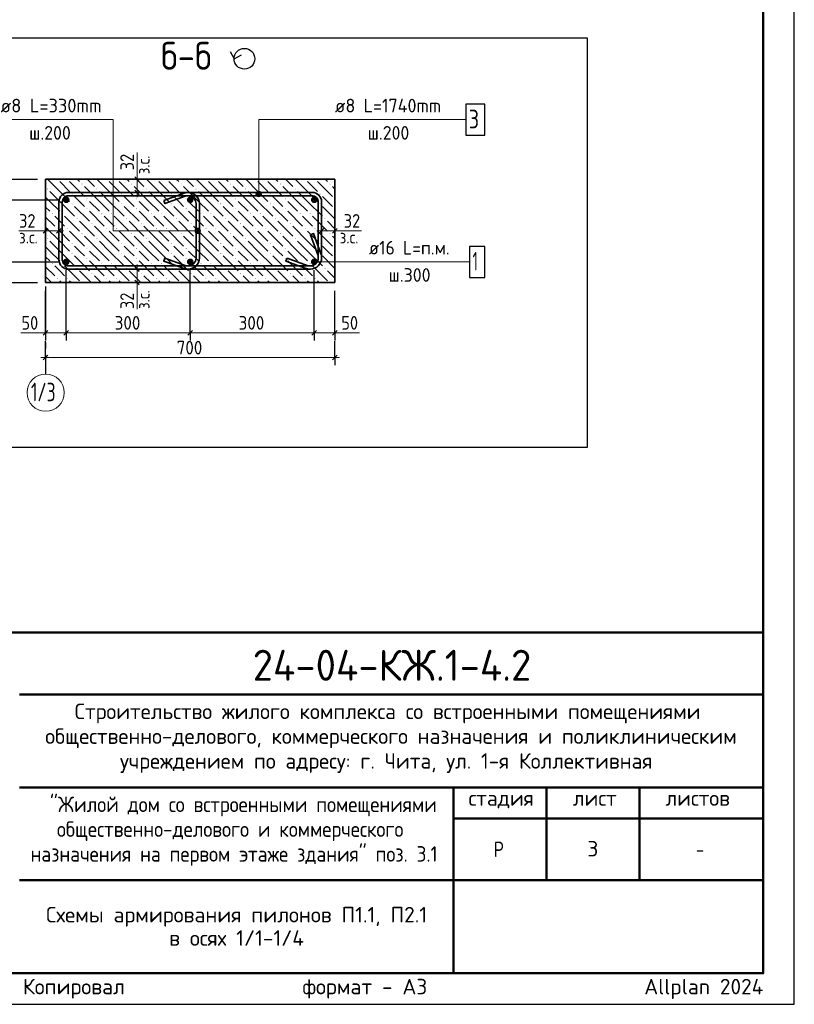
# Model space of a CAD drawing. Header units: millimetres. Extents: x 0 to 42000, y 0 to 29700.
# Tile 15 of 17: x 29501 to 42000, y 0 to 15883. Entities that reach past the tile are written whole.
import ezdxf

# ---------------------------------------------------------------- set-up
doc = ezdxf.new("R2010")
doc.units = ezdxf.units.MM
doc.linetypes.add('______2', pattern=[270, 200, -70])
doc.linetypes.add('______5', pattern=[1100, 800, -100, 100, -100])
for name, color, linetype, lineweight in [('S1 Продольная арматура', 52, 'Continuous', 25), ('Standard', 7, 'Continuous', 25), ('Заголовок чертежа', 7, 'Continuous', 25), ('Затяжка', 52, 'Continuous', 25), ('Надписи', 7, 'Continuous', 25), ('Оси', 7, '______5', 13), ('Позиционная метка линия выноска', 7, 'Continuous', 13), ('Размерная выноска', 7, 'Continuous', 13), ('Хомут', 52, 'Continuous', 25)]:
    doc.layers.add(name, color=color, linetype=linetype, lineweight=lineweight)
doc.layers.add('ЖБ Пилон', color=7, linetype='______2', lineweight=13, true_color=0xa0a0a0)
doc.styles.add('ISOCPEUR', font='txt')

msp = doc.modelspace()

# ---------------------------------------------------------------- hatches: boundary and pattern name
at = {"layer": 'S1 Продольная арматура', "linetype": 'Continuous', "lineweight": 18, "transparency": 33554687}
for points in [[(30306, 12977), (30302, 12998), (30291, 13015), (30273, 13027), (30253, 13031), (30232, 13027), (30215, 13015), (30204, 12998), (30199, 12977), (30204, 12957), (30215, 12940), (30232, 12928), (30253, 12924), (30273, 12928), (30291, 12940), (30302, 12957)], [(32306, 12977), (32302, 12998), (32291, 13015), (32273, 13027), (32253, 13031), (32232, 13027), (32215, 13015), (32204, 12998), (32199, 12977), (32204, 12957), (32215, 12940), (32232, 12928), (32253, 12924), (32273, 12928), (32291, 12940), (32302, 12957)], [(34306, 12977), (34302, 12998), (34291, 13015), (34273, 13027), (34253, 13031), (34232, 13027), (34215, 13015), (34204, 12998), (34199, 12977), (34204, 12957), (34215, 12940), (34232, 12928), (34253, 12924), (34273, 12928), (34291, 12940), (34302, 12957)], [(30306, 11977), (30302, 11998), (30291, 12015), (30273, 12027), (30253, 12031), (30232, 12027), (30215, 12015), (30204, 11998), (30199, 11977), (30204, 11957), (30215, 11940), (30232, 11928), (30253, 11924), (30273, 11928), (30291, 11940), (30302, 11957)], [(32306, 11977), (32302, 11998), (32291, 12015), (32273, 12027), (32253, 12031), (32232, 12027), (32215, 12015), (32204, 11998), (32199, 11977), (32204, 11957), (32215, 11940), (32232, 11928), (32253, 11924), (32273, 11928), (32291, 11940), (32302, 11957)], [(34306, 11977), (34302, 11998), (34291, 12015), (34273, 12027), (34253, 12031), (34232, 12027), (34215, 12015), (34204, 11998), (34199, 11977), (34204, 11957), (34215, 11940), (34232, 11928), (34253, 11924), (34273, 11928), (34291, 11940), (34302, 11957)]]:
    msp.add_hatch(color=7, dxfattribs=at).paths.add_polyline_path(points)
at = {"layer": 'ЖБ Пилон', "linetype": 'Continuous', "lineweight": 18, "transparency": 33554687}
for points in [[(30111, 13311), (30106, 13306), (30101, 13311)], [(30271, 13311), (30266, 13306), (30261, 13311)], [(30500, 13232), (30506, 13239), (30513, 13232), (30506, 13226)], [(30911, 13311), (30906, 13306), (30901, 13311)], [(31071, 13311), (31066, 13306), (31061, 13311)], [(31300, 13232), (31306, 13239), (31313, 13232), (31306, 13226)], [(31711, 13311), (31706, 13306), (31701, 13311)], [(31871, 13311), (31866, 13306), (31861, 13311)], [(32100, 13232), (32106, 13239), (32113, 13232), (32106, 13226)], [(32511, 13311), (32506, 13306), (32501, 13311)], [(32671, 13311), (32666, 13306), (32661, 13311)], [(32900, 13232), (32906, 13239), (32913, 13232), (32906, 13226)], [(33311, 13311), (33306, 13306), (33301, 13311)], [(33471, 13311), (33466, 13306), (33461, 13311)], [(33700, 13232), (33706, 13239), (33713, 13232), (33706, 13226)], [(34111, 13311), (34106, 13306), (34101, 13311)], [(34271, 13311), (34266, 13306), (34261, 13311)], [(34500, 13232), (34506, 13239), (34513, 13232), (34506, 13226)], [(29940, 13152), (29946, 13159), (29953, 13152), (29946, 13146)], [(30340, 13072), (30346, 13079), (30353, 13072), (30346, 13066)], [(30740, 13152), (30746, 13159), (30753, 13152), (30746, 13146)], [(31140, 13072), (31146, 13079), (31153, 13072), (31146, 13066)], [(31540, 13152), (31546, 13159), (31553, 13152), (31546, 13146)], [(31940, 13072), (31946, 13079), (31953, 13072), (31946, 13066)], [(32340, 13152), (32346, 13159), (32353, 13152), (32346, 13146)], [(32740, 13072), (32746, 13079), (32753, 13072), (32746, 13066)], [(33140, 13152), (33146, 13159), (33153, 13152), (33146, 13146)], [(33540, 13072), (33546, 13079), (33553, 13072), (33546, 13066)], [(33940, 13152), (33946, 13159), (33953, 13152), (33946, 13146)], [(34340, 13072), (34346, 13079), (34353, 13072), (34346, 13066)], [(30340, 12912), (30346, 12919), (30353, 12912), (30346, 12906)], [(30580, 12992), (30586, 12999), (30593, 12992), (30586, 12986)], [(31140, 12912), (31146, 12919), (31153, 12912), (31146, 12906)], [(31380, 12992), (31386, 12999), (31393, 12992), (31386, 12986)], [(31940, 12912), (31946, 12919), (31953, 12912), (31946, 12906)], [(32180, 12992), (32186, 12999), (32193, 12992), (32186, 12986)], [(32740, 12912), (32746, 12919), (32753, 12912), (32746, 12906)], [(32980, 12992), (32986, 12999), (32993, 12992), (32986, 12986)], [(33540, 12912), (33546, 12919), (33553, 12912), (33546, 12906)], [(33780, 12992), (33786, 12999), (33793, 12992), (33786, 12986)], [(34340, 12912), (34346, 12919), (34353, 12912), (34346, 12906)], [(34580, 12992), (34586, 12999), (34586, 12986)], [(30020, 12752), (30026, 12759), (30033, 12752), (30026, 12746)], [(30180, 12752), (30186, 12759), (30193, 12752), (30186, 12746)], [(30580, 12832), (30586, 12839), (30593, 12832), (30586, 12826)], [(30820, 12752), (30826, 12759), (30833, 12752), (30826, 12746)], [(30980, 12752), (30986, 12759), (30993, 12752), (30986, 12746)], [(31380, 12832), (31386, 12839), (31393, 12832), (31386, 12826)], [(31620, 12752), (31626, 12759), (31633, 12752), (31626, 12746)], [(31780, 12752), (31786, 12759), (31793, 12752), (31786, 12746)], [(32180, 12832), (32186, 12839), (32193, 12832), (32186, 12826)], [(32420, 12752), (32426, 12759), (32433, 12752), (32426, 12746)], [(32580, 12752), (32586, 12759), (32593, 12752), (32586, 12746)], [(32980, 12832), (32986, 12839), (32993, 12832), (32986, 12826)], [(33220, 12752), (33226, 12759), (33233, 12752), (33226, 12746)], [(33380, 12752), (33386, 12759), (33393, 12752), (33386, 12746)], [(33780, 12832), (33786, 12839), (33793, 12832), (33786, 12826)], [(34020, 12752), (34026, 12759), (34033, 12752), (34026, 12746)], [(34180, 12752), (34186, 12759), (34193, 12752), (34186, 12746)], [(34580, 12832), (34586, 12839), (34586, 12826)], [(30420, 12672), (30426, 12679), (30433, 12672), (30426, 12666)], [(30660, 12592), (30666, 12599), (30673, 12592), (30666, 12586)], [(31220, 12672), (31226, 12679), (31233, 12672), (31226, 12666)], [(31460, 12592), (31466, 12599), (31473, 12592), (31466, 12586)], [(32020, 12672), (32026, 12679), (32033, 12672), (32026, 12666)], [(32260, 12592), (32266, 12599), (32273, 12592), (32266, 12586)], [(32820, 12672), (32826, 12679), (32833, 12672), (32826, 12666)], [(33060, 12592), (33066, 12599), (33073, 12592), (33066, 12586)], [(33620, 12672), (33626, 12679), (33633, 12672), (33626, 12666)], [(33860, 12592), (33866, 12599), (33873, 12592), (33866, 12586)], [(34420, 12672), (34426, 12679), (34433, 12672), (34426, 12666)], [(30100, 12512), (30106, 12519), (30113, 12512), (30106, 12506)], [(30260, 12512), (30266, 12519), (30273, 12512), (30266, 12506)], [(30500, 12432), (30506, 12439), (30513, 12432), (30506, 12426)], [(30900, 12512), (30906, 12519), (30913, 12512), (30906, 12506)], [(31060, 12512), (31066, 12519), (31073, 12512), (31066, 12506)], [(31300, 12432), (31306, 12439), (31313, 12432), (31306, 12426)], [(31700, 12512), (31706, 12519), (31713, 12512), (31706, 12506)], [(31860, 12512), (31866, 12519), (31873, 12512), (31866, 12506)], [(32100, 12432), (32106, 12439), (32113, 12432), (32106, 12426)], [(32500, 12512), (32506, 12519), (32513, 12512), (32506, 12506)], [(32660, 12512), (32666, 12519), (32673, 12512), (32666, 12506)], [(32900, 12432), (32906, 12439), (32913, 12432), (32906, 12426)], [(33300, 12512), (33306, 12519), (33313, 12512), (33306, 12506)], [(33460, 12512), (33466, 12519), (33473, 12512), (33466, 12506)], [(33700, 12432), (33706, 12439), (33713, 12432), (33706, 12426)], [(34100, 12512), (34106, 12519), (34113, 12512), (34106, 12506)], [(34260, 12512), (34266, 12519), (34273, 12512), (34266, 12506)], [(34500, 12432), (34506, 12439), (34513, 12432), (34506, 12426)], [(29940, 12352), (29946, 12359), (29953, 12352), (29946, 12346)], [(30340, 12272), (30346, 12279), (30353, 12272), (30346, 12266)], [(30740, 12352), (30746, 12359), (30753, 12352), (30746, 12346)], [(31140, 12272), (31146, 12279), (31153, 12272), (31146, 12266)], [(31540, 12352), (31546, 12359), (31553, 12352), (31546, 12346)], [(31940, 12272), (31946, 12279), (31953, 12272), (31946, 12266)], [(32340, 12352), (32346, 12359), (32353, 12352), (32346, 12346)], [(32740, 12272), (32746, 12279), (32753, 12272), (32746, 12266)], [(33140, 12352), (33146, 12359), (33153, 12352), (33146, 12346)], [(33540, 12272), (33546, 12279), (33553, 12272), (33546, 12266)], [(33940, 12352), (33946, 12359), (33953, 12352), (33946, 12346)], [(34340, 12272), (34346, 12279), (34353, 12272), (34346, 12266)], [(30340, 12112), (30346, 12119), (30353, 12112), (30346, 12106)], [(30580, 12192), (30586, 12199), (30593, 12192), (30586, 12186)], [(31140, 12112), (31146, 12119), (31153, 12112), (31146, 12106)], [(31380, 12192), (31386, 12199), (31393, 12192), (31386, 12186)], [(31940, 12112), (31946, 12119), (31953, 12112), (31946, 12106)], [(32180, 12192), (32186, 12199), (32193, 12192), (32186, 12186)], [(32740, 12112), (32746, 12119), (32753, 12112), (32746, 12106)], [(32980, 12192), (32986, 12199), (32993, 12192), (32986, 12186)], [(33540, 12112), (33546, 12119), (33553, 12112), (33546, 12106)], [(33780, 12192), (33786, 12199), (33793, 12192), (33786, 12186)], [(34340, 12112), (34346, 12119), (34353, 12112), (34346, 12106)], [(34580, 12192), (34586, 12199), (34586, 12186)], [(30020, 11952), (30026, 11959), (30033, 11952), (30026, 11946)], [(30180, 11952), (30186, 11959), (30193, 11952), (30186, 11946)], [(30580, 12032), (30586, 12039), (30593, 12032), (30586, 12026)], [(30820, 11952), (30826, 11959), (30833, 11952), (30826, 11946)], [(30980, 11952), (30986, 11959), (30993, 11952), (30986, 11946)], [(31380, 12032), (31386, 12039), (31393, 12032), (31386, 12026)], [(31620, 11952), (31626, 11959), (31633, 11952), (31626, 11946)], [(31780, 11952), (31786, 11959), (31793, 11952), (31786, 11946)], [(32180, 12032), (32186, 12039), (32193, 12032), (32186, 12026)], [(32420, 11952), (32426, 11959), (32433, 11952), (32426, 11946)], [(32580, 11952), (32586, 11959), (32593, 11952), (32586, 11946)], [(32980, 12032), (32986, 12039), (32993, 12032), (32986, 12026)], [(33220, 11952), (33226, 11959), (33233, 11952), (33226, 11946)], [(33380, 11952), (33386, 11959), (33393, 11952), (33386, 11946)], [(33780, 12032), (33786, 12039), (33793, 12032), (33786, 12026)], [(34020, 11952), (34026, 11959), (34033, 11952), (34026, 11946)], [(34180, 11952), (34186, 11959), (34193, 11952), (34186, 11946)], [(34580, 12032), (34586, 12039), (34586, 12026)], [(30420, 11872), (30426, 11879), (30433, 11872), (30426, 11866)], [(30660, 11792), (30666, 11799), (30673, 11792), (30666, 11786)], [(31220, 11872), (31226, 11879), (31233, 11872), (31226, 11866)], [(31460, 11792), (31466, 11799), (31473, 11792), (31466, 11786)], [(32020, 11872), (32026, 11879), (32033, 11872), (32026, 11866)], [(32260, 11792), (32266, 11799), (32273, 11792), (32266, 11786)], [(32820, 11872), (32826, 11879), (32833, 11872), (32826, 11866)], [(33060, 11792), (33066, 11799), (33073, 11792), (33066, 11786)], [(33620, 11872), (33626, 11879), (33633, 11872), (33626, 11866)], [(33860, 11792), (33866, 11799), (33873, 11792), (33866, 11786)], [(34420, 11872), (34426, 11879), (34433, 11872), (34426, 11866)], [(30100, 11712), (30106, 11719), (30113, 11712), (30106, 11706)], [(30260, 11712), (30266, 11719), (30273, 11712), (30266, 11706)], [(30900, 11712), (30906, 11719), (30913, 11712), (30906, 11706)], [(31060, 11712), (31066, 11719), (31073, 11712), (31066, 11706)], [(31700, 11712), (31706, 11719), (31713, 11712), (31706, 11706)], [(31860, 11712), (31866, 11719), (31873, 11712), (31866, 11706)], [(32500, 11712), (32506, 11719), (32513, 11712), (32506, 11706)], [(32660, 11712), (32666, 11719), (32673, 11712), (32666, 11706)], [(33300, 11712), (33306, 11719), (33313, 11712), (33306, 11706)], [(33460, 11712), (33466, 11719), (33473, 11712), (33466, 11706)], [(34100, 11712), (34106, 11719), (34113, 11712), (34106, 11706)], [(34260, 11712), (34266, 11719), (34273, 11712), (34266, 11706)]]:
    msp.add_hatch(color=7, dxfattribs=at).paths.add_polyline_path(points, flags=16)
at = {"layer": 'Позиционная метка линия выноска', "linetype": 'Continuous', "lineweight": 13, "transparency": 33554687}
for points in [[(33397, 13093), (33320, 13093), (33313, 13071)], [(33397, 13093), (33313, 13071), (33403, 13071)], [(33403, 13071), (33313, 13071), (33320, 13048)], [(33381, 13109), (33336, 13109), (33320, 13093)], [(33381, 13109), (33320, 13093), (33397, 13093)], [(33403, 13071), (33320, 13048), (33397, 13048)], [(33397, 13048), (33320, 13048), (33336, 13032)], [(33336, 13109), (33381, 13109), (33358, 13116)], [(33397, 13048), (33336, 13032), (33381, 13032)], [(33381, 13032), (33336, 13032), (33358, 13026)], [(32335, 12455), (32335, 12500), (32329, 12477)], [(32335, 12500), (32352, 12439), (32352, 12516)], [(32335, 12500), (32335, 12455), (32352, 12439)], [(32352, 12516), (32374, 12432), (32374, 12522)], [(32352, 12516), (32352, 12439), (32374, 12432)], [(32374, 12522), (32374, 12432), (32397, 12439)], [(32374, 12522), (32397, 12439), (32397, 12516)], [(32397, 12516), (32397, 12439), (32413, 12455)], [(32397, 12516), (32413, 12455), (32413, 12500)], [(32413, 12500), (32413, 12455), (32419, 12477)]]:
    msp.add_hatch(color=7, dxfattribs=at).paths.add_polyline_path(points)

# ---------------------------------------------------------------- linework, layer by layer
at = {"layer": 'S1 Продольная арматура', "color": 7, "linetype": 'Continuous', "lineweight": 25, "transparency": 33554687}
msp.add_lwpolyline([(36758, 11727), (37008, 11727), (37008, 12227), (36758, 12227), (36758, 11727)], dxfattribs=at)
at = {"layer": 'Standard', "color": 7, "linetype": 'Continuous', "lineweight": 25, "transparency": 33554687}
for p, q in [((31431, 13273), (31356, 13348)), ((31431, 13060), (31356, 13135)), ((29957, 12515), (29882, 12440)), ((30170, 12515), (30095, 12440)), ((34335, 12440), (34410, 12515)), ((34549, 12440), (34624, 12515)), ((31356, 11895), (31431, 11820)), ((31356, 11682), (31431, 11607)), ((29882, 10796), (29957, 10871)), ((30215, 10796), (30290, 10871)), ((32215, 10796), (32290, 10871)), ((34215, 10796), (34290, 10871)), ((34549, 10796), (34624, 10871)), ((29882, 10396), (29957, 10471)), ((34549, 10396), (34624, 10471)), ((41500, 500), (41500, 6000)), ((23000, 500), (41500, 500)), ((23000, 500), (41500, 500)), ((23000, 500), (41500, 500))]:
    msp.add_line(p, q, dxfattribs=at)
at = {"layer": 'Standard', "color": 7, "linetype": 'Continuous', "lineweight": 13, "transparency": 33554687}
for p, q in [((31394, 13311), (31394, 13386)), ((31394, 13097), (31394, 13311)), ((31394, 13097), (31394, 13022)), ((29919, 12477), (29844, 12477)), ((30133, 12477), (29919, 12477)), ((30133, 12477), (30208, 12477)), ((34373, 12477), (34298, 12477)), ((34373, 12477), (34586, 12477)), ((34586, 12477), (34661, 12477)), ((31394, 11858), (31394, 11933)), ((31394, 11858), (31394, 11644)), ((31394, 11644), (31394, 11569)), ((29919, 10833), (29844, 10833)), ((29919, 10833), (30253, 10833)), ((30253, 10833), (32253, 10833)), ((32253, 10833), (34253, 10833)), ((34253, 10833), (34586, 10833)), ((34586, 10833), (34661, 10833)), ((29919, 10433), (29844, 10433)), ((29919, 10433), (34586, 10433)), ((34586, 10433), (34661, 10433))]:
    msp.add_line(p, q, dxfattribs=at)
at = {"layer": 'Standard', "color": 7, "linetype": 'Continuous', "lineweight": -3, "transparency": 33554687}
for p, q in [((29259, 13311), (29786, 13311)), ((31394, 13311), (31269, 13311)), ((31394, 13311), (31519, 13311)), ((31394, 13097), (31269, 13097)), ((31394, 13097), (31519, 13097)), ((29259, 12977), (30119, 12977)), ((29919, 12477), (29919, 12602)), ((30133, 12477), (30133, 12602)), ((34373, 12477), (34373, 12602)), ((34586, 12477), (34586, 12602)), ((29919, 12477), (29919, 12352)), ((30133, 12477), (30133, 12352)), ((34373, 12477), (34373, 12352)), ((34586, 12477), (34586, 12352)), ((29259, 11977), (30119, 11977)), ((31394, 11858), (31269, 11858)), ((31394, 11858), (31519, 11858)), ((29259, 11644), (29786, 11644)), ((31394, 11644), (31269, 11644)), ((31394, 11644), (31519, 11644)), ((29919, 10833), (29919, 10958)), ((29919, 10833), (29919, 10708)), ((30253, 10833), (30253, 10958)), ((30253, 10833), (30253, 10708)), ((32253, 10833), (32253, 10958)), ((32253, 10833), (32253, 10708)), ((34253, 10833), (34253, 10958)), ((34253, 10833), (34253, 10708)), ((34586, 10833), (34586, 10958)), ((34586, 10833), (34586, 10708)), ((29919, 10433), (29919, 10700)), ((34586, 10433), (34586, 10700)), ((29919, 10433), (29919, 10558)), ((34586, 10433), (34586, 10558)), ((29919, 10433), (29919, 10308)), ((34586, 10433), (34586, 10308))]:
    msp.add_line(p, q, dxfattribs=at)
at = {"layer": 'Standard', "color": 7, "linetype": 'Continuous', "lineweight": 50, "transparency": 33554687}
for p, q in [((23000, 6000), (41500, 6000)), ((29500, 5000), (41500, 5000)), ((29500, 3500), (41500, 3500)), ((36500, 2000), (36500, 3500)), ((38000, 2000), (38000, 3500)), ((39500, 2000), (39500, 3500)), ((36500, 3000), (41500, 3000)), ((29500, 2000), (41500, 2000)), ((36500, 500), (36500, 2000)), ((36500, 500), (36500, 2000))]:
    msp.add_line(p, q, dxfattribs=at)
at = {"layer": 'Standard', "color": 7, "linetype": 'Continuous', "lineweight": 25, "transparency": 33554687}
msp.add_lwpolyline([(0, 0), (42000, 0), (42000, 29700), (0, 29700), (0, 0)], close=True, dxfattribs=at)
at = {"layer": 'Standard', "color": 7, "linetype": 'Continuous', "lineweight": 50, "transparency": 33554687}
msp.add_lwpolyline([(2000, 29200), (41500, 29200), (41500, 500), (2000, 500), (2000, 29200)], close=True, dxfattribs=at)
at = {"layer": 'Standard', "color": 7, "linetype": 'Continuous', "lineweight": 13, "transparency": 33554687}
msp.add_lwpolyline([(41500, 29200), (23000, 29200), (23000, 6000), (41500, 6000), (41500, 29200)], dxfattribs=at)
at = {"layer": 'Standard', "color": 254, "linetype": 'Continuous', "lineweight": 25, "true_color": 0xc4c4ff, "transparency": 33554687}
msp.add_lwpolyline([(26200, 8989), (38662, 8989), (38662, 15586), (26200, 15586), (26200, 8989)], dxfattribs=at)
at = {"layer": 'Standard', "color": 7, "linetype": 'Continuous', "lineweight": 25, "transparency": 33554687}
for points in [[(32897, 15370), (32961, 15253), (33078, 15317)], [(41500, 6000), (23000, 6000), (23000, 500), (41500, 500), (41500, 6000)]]:
    msp.add_lwpolyline(points, dxfattribs=at)
at = {"layer": 'Standard', "color": 7, "linetype": 'Continuous', "lineweight": -3, "transparency": 33554687}
for points in [[(30253, 10833), (30253, 10850), (30253, 10850), (30253, 10850), (30253, 10850), (30253, 10850), (30253, 10850), (30253, 11844)], [(32253, 10833), (32253, 10850), (32253, 10850), (32253, 10850), (32253, 10850), (32253, 11844)], [(34253, 10833), (34253, 10850), (34253, 10850), (34253, 11844)], [(29919, 10833), (29919, 10850), (29919, 10850), (29919, 10850), (29919, 10850), (29919, 10850), (29919, 10850), (29919, 11497), (29919, 11497), (29919, 11511)], [(34586, 10833), (34586, 10850), (34586, 10850), (34586, 11511)]]:
    msp.add_lwpolyline(points, dxfattribs=at)
at = {"layer": 'Standard', "color": 7, "linetype": 'Continuous', "lineweight": 25, "transparency": 33554687}
msp.add_circle((33127, 15253), 167, dxfattribs=at)
at = {"layer": 'ЖБ Пилон', "color": 7, "linetype": 'Continuous', "lineweight": 35, "transparency": 33554687}
for p, q in [((29919, 13311), (29919, 11644)), ((34586, 13311), (29919, 13311)), ((34586, 11644), (34586, 13311)), ((29919, 11644), (34586, 11644))]:
    msp.add_line(p, q, dxfattribs=at)
at = {"layer": 'ЖБ Пилон', "color": 9, "linetype": 'Continuous', "lineweight": 18, "true_color": 0xc7c7c7, "transparency": 33554687}
for p, q in [((30146, 13112), (29948, 13311)), ((30146, 13272), (30306, 13112)), ((30306, 13272), (30546, 13032)), ((30428, 13311), (30466, 13272)), ((30786, 12952), (30546, 13192)), ((30588, 13311), (30706, 13192)), ((30946, 13112), (30748, 13311)), ((30946, 13272), (31106, 13112)), ((31106, 13272), (31346, 13032)), ((31228, 13311), (31266, 13272)), ((31586, 12952), (31346, 13192)), ((31388, 13311), (31506, 13192)), ((31746, 13112), (31548, 13311)), ((31746, 13272), (31906, 13112)), ((31906, 13272), (32146, 13032)), ((32028, 13311), (32066, 13272)), ((32386, 12952), (32146, 13192)), ((32188, 13311), (32306, 13192)), ((32546, 13112), (32348, 13311)), ((32546, 13272), (32706, 13112)), ((32706, 13272), (32946, 13032)), ((32828, 13311), (32866, 13272)), ((33186, 12952), (32946, 13192)), ((32988, 13311), (33106, 13192)), ((33346, 13112), (33148, 13311)), ((33346, 13272), (33506, 13112)), ((33506, 13272), (33746, 13032)), ((33628, 13311), (33666, 13272)), ((33986, 12952), (33746, 13192)), ((33788, 13311), (33906, 13192)), ((34146, 13112), (33948, 13311)), ((34146, 13272), (34306, 13112)), ((34306, 13272), (34546, 13032)), ((34428, 13311), (34466, 13272)), ((34586, 13152), (34546, 13192)), ((29986, 13112), (30146, 12952)), ((30146, 13112), (30306, 12952)), ((30466, 12952), (30386, 13032)), ((30786, 13112), (30946, 12952)), ((30946, 13112), (31106, 12952)), ((31266, 12952), (31186, 13032)), ((31586, 13112), (31746, 12952)), ((31746, 13112), (31906, 12952)), ((32066, 12952), (31986, 13032)), ((32386, 13112), (32546, 12952)), ((32546, 13112), (32706, 12952)), ((32866, 12952), (32786, 13032)), ((33186, 13112), (33346, 12952)), ((33346, 13112), (33506, 12952)), ((33666, 12952), (33586, 13032)), ((33986, 13112), (34146, 12952)), ((34146, 13112), (34306, 12952)), ((34466, 12952), (34386, 13032)), ((29986, 12952), (29919, 13019)), ((29986, 12952), (30146, 12792)), ((30146, 12952), (30386, 12712)), ((30386, 12872), (30626, 12632)), ((30546, 12872), (30466, 12952)), ((30626, 12952), (30786, 12792)), ((30786, 12952), (30946, 12792)), ((30946, 12952), (31186, 12712)), ((31186, 12872), (31426, 12632)), ((31346, 12872), (31266, 12952)), ((31426, 12952), (31586, 12792)), ((31586, 12952), (31746, 12792)), ((31746, 12952), (31986, 12712)), ((31986, 12872), (32226, 12632)), ((32146, 12872), (32066, 12952)), ((32226, 12952), (32386, 12792)), ((32386, 12952), (32546, 12792)), ((32546, 12952), (32786, 12712)), ((32786, 12872), (33026, 12632)), ((32946, 12872), (32866, 12952)), ((33026, 12952), (33186, 12792)), ((33186, 12952), (33346, 12792)), ((33346, 12952), (33586, 12712)), ((33586, 12872), (33826, 12632)), ((33746, 12872), (33666, 12952)), ((33826, 12952), (33986, 12792)), ((33986, 12952), (34146, 12792)), ((34146, 12952), (34386, 12712)), ((34386, 12872), (34586, 12672)), ((34546, 12872), (34466, 12952)), ((29919, 12859), (29986, 12792)), ((30146, 12632), (30066, 12712)), ((30226, 12712), (30466, 12472)), ((30626, 12792), (30866, 12552)), ((30946, 12632), (30866, 12712)), ((31026, 12712), (31266, 12472)), ((31426, 12792), (31666, 12552)), ((31746, 12632), (31666, 12712)), ((31826, 12712), (32066, 12472)), ((32226, 12792), (32466, 12552)), ((32546, 12632), (32466, 12712)), ((32626, 12712), (32866, 12472)), ((33026, 12792), (33266, 12552)), ((33346, 12632), (33266, 12712)), ((33426, 12712), (33666, 12472)), ((33826, 12792), (34066, 12552)), ((34146, 12632), (34066, 12712)), ((34226, 12712), (34466, 12472)), ((29919, 12699), (30066, 12552)), ((30226, 12552), (30146, 12632)), ((30466, 12632), (30706, 12392)), ((30946, 12312), (30706, 12552)), ((31026, 12552), (30946, 12632)), ((31266, 12632), (31506, 12392)), ((31746, 12312), (31506, 12552)), ((31826, 12552), (31746, 12632)), ((32066, 12632), (32306, 12392)), ((32546, 12312), (32306, 12552)), ((32626, 12552), (32546, 12632)), ((32866, 12632), (33106, 12392)), ((33346, 12312), (33106, 12552)), ((33426, 12552), (33346, 12632)), ((33666, 12632), (33906, 12392)), ((34146, 12312), (33906, 12552)), ((34226, 12552), (34146, 12632)), ((34466, 12632), (34586, 12512)), ((30146, 12312), (29919, 12539)), ((30146, 12472), (30306, 12312)), ((30306, 12472), (30546, 12232)), ((30786, 12152), (30546, 12392)), ((30946, 12472), (31106, 12312)), ((31106, 12472), (31346, 12232)), ((31586, 12152), (31346, 12392)), ((31746, 12472), (31906, 12312)), ((31906, 12472), (32146, 12232)), ((32386, 12152), (32146, 12392)), ((32546, 12472), (32706, 12312)), ((32706, 12472), (32946, 12232)), ((33186, 12152), (32946, 12392)), ((33346, 12472), (33506, 12312)), ((33506, 12472), (33746, 12232)), ((33986, 12152), (33746, 12392)), ((34146, 12472), (34306, 12312)), ((34306, 12472), (34546, 12232)), ((34586, 12352), (34546, 12392)), ((29986, 12312), (30146, 12152)), ((30146, 12312), (30306, 12152)), ((30466, 12152), (30386, 12232)), ((30786, 12312), (30946, 12152)), ((30946, 12312), (31106, 12152)), ((31266, 12152), (31186, 12232)), ((31586, 12312), (31746, 12152)), ((31746, 12312), (31906, 12152)), ((32066, 12152), (31986, 12232)), ((32386, 12312), (32546, 12152)), ((32546, 12312), (32706, 12152)), ((32866, 12152), (32786, 12232)), ((33186, 12312), (33346, 12152)), ((33346, 12312), (33506, 12152)), ((33666, 12152), (33586, 12232)), ((33986, 12312), (34146, 12152)), ((34146, 12312), (34306, 12152)), ((34466, 12152), (34386, 12232)), ((29986, 12152), (29919, 12219)), ((29986, 12152), (30146, 11992)), ((30146, 12152), (30386, 11912)), ((30386, 12072), (30626, 11832)), ((30546, 12072), (30466, 12152)), ((30626, 12152), (30786, 11992)), ((30786, 12152), (30946, 11992)), ((30946, 12152), (31186, 11912)), ((31186, 12072), (31426, 11832)), ((31346, 12072), (31266, 12152)), ((31426, 12152), (31586, 11992)), ((31586, 12152), (31746, 11992)), ((31746, 12152), (31986, 11912)), ((31986, 12072), (32226, 11832)), ((32146, 12072), (32066, 12152)), ((32226, 12152), (32386, 11992)), ((32386, 12152), (32546, 11992)), ((32546, 12152), (32786, 11912)), ((32786, 12072), (33026, 11832)), ((32946, 12072), (32866, 12152)), ((33026, 12152), (33186, 11992)), ((33186, 12152), (33346, 11992)), ((33346, 12152), (33586, 11912)), ((33586, 12072), (33826, 11832)), ((33746, 12072), (33666, 12152)), ((33826, 12152), (33986, 11992)), ((33986, 12152), (34146, 11992)), ((34146, 12152), (34386, 11912)), ((34386, 12072), (34586, 11872)), ((34546, 12072), (34466, 12152)), ((29919, 12059), (29986, 11992)), ((30626, 11992), (30866, 11752)), ((31426, 11992), (31666, 11752)), ((32226, 11992), (32466, 11752)), ((33026, 11992), (33266, 11752)), ((33826, 11992), (34066, 11752)), ((29919, 11899), (30066, 11752)), ((30146, 11832), (30066, 11912)), ((30226, 11752), (30146, 11832)), ((30226, 11912), (30466, 11672)), ((30466, 11832), (30655, 11644)), ((30946, 11832), (30866, 11912)), ((31026, 11752), (30946, 11832)), ((31026, 11912), (31266, 11672)), ((31266, 11832), (31455, 11644)), ((31746, 11832), (31666, 11912)), ((31826, 11752), (31746, 11832)), ((31826, 11912), (32066, 11672)), ((32066, 11832), (32255, 11644)), ((32546, 11832), (32466, 11912)), ((32626, 11752), (32546, 11832)), ((32626, 11912), (32866, 11672)), ((32866, 11832), (33055, 11644)), ((33346, 11832), (33266, 11912)), ((33426, 11752), (33346, 11832)), ((33426, 11912), (33666, 11672)), ((33666, 11832), (33855, 11644)), ((34146, 11832), (34066, 11912)), ((34226, 11752), (34146, 11832)), ((34226, 11912), (34466, 11672)), ((34466, 11832), (34586, 11712)), ((30015, 11644), (29919, 11739)), ((30146, 11672), (30175, 11644)), ((30306, 11672), (30335, 11644)), ((30815, 11644), (30706, 11752)), ((30946, 11672), (30975, 11644)), ((31106, 11672), (31135, 11644)), ((31615, 11644), (31506, 11752)), ((31746, 11672), (31775, 11644)), ((31906, 11672), (31935, 11644)), ((32415, 11644), (32306, 11752)), ((32546, 11672), (32575, 11644)), ((32706, 11672), (32735, 11644)), ((33215, 11644), (33106, 11752)), ((33346, 11672), (33375, 11644)), ((33506, 11672), (33535, 11644)), ((34015, 11644), (33906, 11752)), ((34146, 11672), (34175, 11644)), ((34306, 11672), (34335, 11644))]:
    msp.add_line(p, q, dxfattribs=at)
at = {"layer": 'Затяжка', "color": 7, "linetype": 'Continuous', "lineweight": 35, "transparency": 33554687}
msp.add_lwpolyline([(31824, 12968), (32152, 13087), (32159, 13089), (32167, 13091), (32174, 13093), (32182, 13095), (32189, 13096), (32197, 13097), (32205, 13097), (32212, 13097), (32223, 13097), (32255, 13093), (32289, 13082), (32320, 13064), (32346, 13043), (32368, 13017), (32385, 12986), (32396, 12952), (32401, 12920), (32401, 12035), (32396, 12003), (32385, 11969), (32368, 11938), (32346, 11912), (32320, 11891), (32289, 11873), (32255, 11862), (32223, 11857), (32212, 11857), (32205, 11858), (32197, 11858), (32189, 11859), (32182, 11860), (32174, 11862), (32167, 11864), (32159, 11866), (32152, 11868), (31824, 11987), (31843, 12037), (32170, 11918), (32175, 11917), (32180, 11915), (32186, 11914), (32191, 11913), (32196, 11912), (32202, 11911), (32207, 11911), (32213, 11911), (32219, 11911), (32243, 11914), (32268, 11922), (32290, 11935), (32308, 11950), (32323, 11968), (32336, 11990), (32344, 12015), (32347, 12039), (32347, 12916), (32344, 12940), (32336, 12964), (32323, 12987), (32308, 13005), (32290, 13020), (32268, 13033), (32243, 13041), (32219, 13044), (32213, 13044), (32207, 13044), (32202, 13044), (32196, 13043), (32191, 13042), (32186, 13041), (32180, 13040), (32175, 13038), (32170, 13036), (31843, 12917), (31824, 12968)], dxfattribs=at)
msp.add_lwpolyline([(31824, 12968), (32152, 13087), (32159, 13089), (32167, 13091), (32174, 13093), (32182, 13095), (32189, 13096), (32197, 13097), (32205, 13097), (32212, 13097), (32223, 13097), (32255, 13093), (32289, 13082), (32320, 13064), (32346, 13043), (32368, 13017), (32385, 12986), (32396, 12952), (32401, 12920), (32401, 12035), (32396, 12003), (32385, 11969), (32368, 11938), (32346, 11912), (32320, 11891), (32289, 11873), (32255, 11862), (32223, 11857), (32212, 11857), (32205, 11858), (32197, 11858), (32189, 11859), (32182, 11860), (32174, 11862), (32167, 11864), (32159, 11866), (32152, 11868), (31824, 11987), (31843, 12037), (32170, 11918), (32175, 11917), (32180, 11915), (32186, 11914), (32191, 11913), (32196, 11912), (32202, 11911), (32207, 11911), (32213, 11911), (32219, 11911), (32243, 11914), (32268, 11922), (32290, 11935), (32308, 11950), (32323, 11968), (32336, 11990), (32344, 12015), (32347, 12039), (32347, 12916), (32344, 12940), (32336, 12964), (32323, 12987), (32308, 13005), (32290, 13020), (32268, 13033), (32243, 13041), (32219, 13044), (32213, 13044), (32207, 13044), (32202, 13044), (32196, 13043), (32191, 13042), (32186, 13041), (32180, 13040), (32175, 13038), (32170, 13036), (31843, 12917), (31824, 12968)], dxfattribs=at)
msp.add_lwpolyline([(31824, 12968), (32152, 13087), (32159, 13089), (32167, 13091), (32174, 13093), (32182, 13095), (32189, 13096), (32197, 13097), (32205, 13097), (32212, 13097), (32223, 13097), (32255, 13093), (32289, 13082), (32320, 13064), (32346, 13043), (32368, 13017), (32385, 12986), (32396, 12952), (32401, 12920), (32401, 12035), (32396, 12003), (32385, 11969), (32368, 11938), (32346, 11912), (32320, 11891), (32289, 11873), (32255, 11862), (32223, 11857), (32212, 11857), (32205, 11858), (32197, 11858), (32189, 11859), (32182, 11860), (32174, 11862), (32167, 11864), (32159, 11866), (32152, 11868), (31824, 11987), (31843, 12037), (32170, 11918), (32175, 11917), (32180, 11915), (32186, 11914), (32191, 11913), (32196, 11912), (32202, 11911), (32207, 11911), (32213, 11911), (32219, 11911), (32243, 11914), (32268, 11922), (32290, 11935), (32308, 11950), (32323, 11968), (32336, 11990), (32344, 12015), (32347, 12039), (32347, 12916), (32344, 12940), (32336, 12964), (32323, 12987), (32308, 13005), (32290, 13020), (32268, 13033), (32243, 13041), (32219, 13044), (32213, 13044), (32207, 13044), (32202, 13044), (32196, 13043), (32191, 13042), (32186, 13041), (32180, 13040), (32175, 13038), (32170, 13036), (31843, 12917), (31824, 12968)], dxfattribs=at)
at = {"layer": 'Оси', "color": 8, "linetype": '______5', "lineweight": -3, "transparency": 33554687}
msp.add_line((29919, 11578), (29919, 10167), dxfattribs=at)
at = {"layer": 'Оси', "color": 7, "linetype": 'Continuous', "lineweight": 13, "transparency": 33554687}
msp.add_circle((29919, 9867), 300, dxfattribs=at)
at = {"layer": 'Позиционная метка линия выноска', "color": 7, "linetype": 'Continuous', "lineweight": 13, "transparency": 33554687}
for p, q in [((33313, 13071), (33313, 13071)), ((33358, 13116), (33358, 13116)), ((33358, 13026), (33358, 13026)), ((33403, 13071), (33403, 13071)), ((32329, 12477), (32329, 12477)), ((32374, 12522), (32374, 12522)), ((32374, 12432), (32374, 12432)), ((32419, 12477), (32419, 12477)), ((34253, 11977), (36758, 11977))]:
    msp.add_line(p, q, dxfattribs=at)
for points in [[(29051, 14271), (31010, 14271), (31010, 12477), (32374, 12477)], [(36698, 14271), (33358, 14271), (33358, 13071)]]:
    msp.add_lwpolyline(points, dxfattribs=at)
for centre in [(33358, 13071), (32374, 12477)]:
    msp.add_circle(centre, 45, dxfattribs=at)
at = {"layer": 'Размерная выноска', "color": 7, "linetype": 'Continuous', "lineweight": 13, "transparency": 33554687}
for p, q in [((31394, 13311), (31394, 13741)), ((29919, 12477), (29489, 12477)), ((34586, 12477), (35016, 12477)), ((31394, 11644), (31394, 11214)), ((29919, 10833), (29519, 10833)), ((34986, 10833), (34586, 10833))]:
    msp.add_line(p, q, dxfattribs=at)
at = {"layer": 'Хомут', "color": 7, "linetype": 'Continuous', "lineweight": 25, "transparency": 33554687}
msp.add_lwpolyline([(36698, 14021), (37008, 14021), (37008, 14521), (36698, 14521), (36698, 14021)], dxfattribs=at)
at = {"layer": 'Хомут', "color": 7, "linetype": 'Continuous', "lineweight": 35, "transparency": 33554687}
msp.add_lwpolyline([(33815, 12037), (34142, 11918), (34147, 11917), (34152, 11915), (34158, 11914), (34163, 11913), (34168, 11912), (34174, 11911), (34179, 11911), (34185, 11911), (34191, 11911), (34215, 11914), (34240, 11922), (34262, 11935), (34280, 11950), (34296, 11968), (34308, 11990), (34316, 12015), (34319, 12039), (34319, 12944), (34317, 12963), (34311, 12982), (34301, 12999), (34289, 13014), (34275, 13025), (34257, 13035), (34238, 13041), (34219, 13044), (30286, 13044), (30267, 13041), (30248, 13035), (30231, 13025), (30217, 13014), (30205, 12999), (30195, 12982), (30189, 12963), (30186, 12944), (30186, 12011), (30189, 11992), (30195, 11973), (30205, 11955), (30217, 11941), (30231, 11929), (30248, 11920), (30267, 11913), (30286, 11911), (34191, 11911), (34215, 11914), (34240, 11922), (34262, 11935), (34280, 11950), (34296, 11968), (34308, 11990), (34316, 12015), (34319, 12039), (34319, 12045), (34319, 12051), (34319, 12056), (34318, 12062), (34317, 12067), (34316, 12073), (34315, 12078), (34314, 12083), (34312, 12089), (34193, 12415), (34243, 12434), (34362, 12106), (34365, 12099), (34367, 12092), (34368, 12084), (34370, 12076), (34371, 12069), (34372, 12061), (34373, 12054), (34373, 12046), (34373, 12035), (34368, 12003), (34357, 11969), (34340, 11938), (34318, 11912), (34293, 11891), (34261, 11873), (34228, 11862), (34195, 11857), (30283, 11857), (30255, 11861), (30227, 11871), (30200, 11885), (30179, 11903), (30161, 11925), (30146, 11951), (30137, 11980), (30133, 12007), (30133, 12948), (30137, 12975), (30146, 13003), (30161, 13030), (30179, 13051), (30200, 13069), (30227, 13084), (30255, 13094), (30283, 13097), (34223, 13097), (34250, 13094), (34279, 13084), (34305, 13069), (34327, 13051), (34345, 13030), (34360, 13003), (34369, 12975), (34373, 12948), (34373, 12035), (34368, 12003), (34357, 11969), (34340, 11938), (34318, 11912), (34293, 11891), (34261, 11873), (34228, 11862), (34195, 11857), (34184, 11857), (34177, 11858), (34169, 11858), (34161, 11859), (34154, 11860), (34146, 11862), (34139, 11864), (34131, 11866), (34124, 11868), (33797, 11987), (33815, 12037)], dxfattribs=at)
msp.add_lwpolyline([(33815, 12037), (34142, 11918), (34147, 11917), (34152, 11915), (34158, 11914), (34163, 11913), (34168, 11912), (34174, 11911), (34179, 11911), (34185, 11911), (34191, 11911), (34215, 11914), (34240, 11922), (34262, 11935), (34280, 11950), (34296, 11968), (34308, 11990), (34316, 12015), (34319, 12039), (34319, 12944), (34317, 12963), (34311, 12982), (34301, 12999), (34289, 13014), (34275, 13025), (34257, 13035), (34238, 13041), (34219, 13044), (30286, 13044), (30267, 13041), (30248, 13035), (30231, 13025), (30217, 13014), (30205, 12999), (30195, 12982), (30189, 12963), (30186, 12944), (30186, 12011), (30189, 11992), (30195, 11973), (30205, 11955), (30217, 11941), (30231, 11929), (30248, 11920), (30267, 11913), (30286, 11911), (34191, 11911), (34215, 11914), (34240, 11922), (34262, 11935), (34280, 11950), (34296, 11968), (34308, 11990), (34316, 12015), (34319, 12039), (34319, 12045), (34319, 12051), (34319, 12056), (34318, 12062), (34317, 12067), (34316, 12073), (34315, 12078), (34314, 12083), (34312, 12089), (34193, 12415), (34243, 12434), (34362, 12106), (34365, 12099), (34367, 12092), (34368, 12084), (34370, 12076), (34371, 12069), (34372, 12061), (34373, 12054), (34373, 12046), (34373, 12035), (34368, 12003), (34357, 11969), (34340, 11938), (34318, 11912), (34293, 11891), (34261, 11873), (34228, 11862), (34195, 11857), (30283, 11857), (30255, 11861), (30227, 11871), (30200, 11885), (30179, 11903), (30161, 11925), (30146, 11951), (30137, 11980), (30133, 12007), (30133, 12948), (30137, 12975), (30146, 13003), (30161, 13030), (30179, 13051), (30200, 13069), (30227, 13084), (30255, 13094), (30283, 13097), (34223, 13097), (34250, 13094), (34279, 13084), (34305, 13069), (34327, 13051), (34345, 13030), (34360, 13003), (34369, 12975), (34373, 12948), (34373, 12035), (34368, 12003), (34357, 11969), (34340, 11938), (34318, 11912), (34293, 11891), (34261, 11873), (34228, 11862), (34195, 11857), (34184, 11857), (34177, 11858), (34169, 11858), (34161, 11859), (34154, 11860), (34146, 11862), (34139, 11864), (34131, 11866), (34124, 11868), (33797, 11987), (33815, 12037)], dxfattribs=at)
msp.add_lwpolyline([(33815, 12037), (34142, 11918), (34147, 11917), (34152, 11915), (34158, 11914), (34163, 11913), (34168, 11912), (34174, 11911), (34179, 11911), (34185, 11911), (34191, 11911), (34215, 11914), (34240, 11922), (34262, 11935), (34280, 11950), (34296, 11968), (34308, 11990), (34316, 12015), (34319, 12039), (34319, 12944), (34317, 12963), (34311, 12982), (34301, 12999), (34289, 13014), (34275, 13025), (34257, 13035), (34238, 13041), (34219, 13044), (30286, 13044), (30267, 13041), (30248, 13035), (30231, 13025), (30217, 13014), (30205, 12999), (30195, 12982), (30189, 12963), (30186, 12944), (30186, 12011), (30189, 11992), (30195, 11973), (30205, 11955), (30217, 11941), (30231, 11929), (30248, 11920), (30267, 11913), (30286, 11911), (34191, 11911), (34215, 11914), (34240, 11922), (34262, 11935), (34280, 11950), (34296, 11968), (34308, 11990), (34316, 12015), (34319, 12039), (34319, 12045), (34319, 12051), (34319, 12056), (34318, 12062), (34317, 12067), (34316, 12073), (34315, 12078), (34314, 12083), (34312, 12089), (34193, 12415), (34243, 12434), (34362, 12106), (34365, 12099), (34367, 12092), (34368, 12084), (34370, 12076), (34371, 12069), (34372, 12061), (34373, 12054), (34373, 12046), (34373, 12035), (34368, 12003), (34357, 11969), (34340, 11938), (34318, 11912), (34293, 11891), (34261, 11873), (34228, 11862), (34195, 11857), (30283, 11857), (30255, 11861), (30227, 11871), (30200, 11885), (30179, 11903), (30161, 11925), (30146, 11951), (30137, 11980), (30133, 12007), (30133, 12948), (30137, 12975), (30146, 13003), (30161, 13030), (30179, 13051), (30200, 13069), (30227, 13084), (30255, 13094), (30283, 13097), (34223, 13097), (34250, 13094), (34279, 13084), (34305, 13069), (34327, 13051), (34345, 13030), (34360, 13003), (34369, 12975), (34373, 12948), (34373, 12035), (34368, 12003), (34357, 11969), (34340, 11938), (34318, 11912), (34293, 11891), (34261, 11873), (34228, 11862), (34195, 11857), (34184, 11857), (34177, 11858), (34169, 11858), (34161, 11859), (34154, 11860), (34146, 11862), (34139, 11864), (34131, 11866), (34124, 11868), (33797, 11987), (33815, 12037)], dxfattribs=at)

# ---------------------------------------------------------------- texts
at = {"layer": 'S1 Продольная арматура', "color": 7, "linetype": 'Continuous', "lineweight": 13, "transparency": 33554687, "attachment_point": 7, "style": 'ISOCPEUR'}
for s, insert, char_height, width in [('\\W0.94;ø16 L=п.м. ', (35135, 12095), 220, 1599.15), ('\\W0.56;1', (36808, 11837), 300, 233.33), ('\\W0.95;ш.300 ', (35454, 11655), 220, 962.14)]:
    msp.add_mtext(s, dxfattribs=dict(at, insert=insert, char_height=char_height, width=width))
at = {"layer": 'Standard', "color": 7, "linetype": 'Continuous', "lineweight": 25, "transparency": 33554687, "char_height": 220, "attachment_point": 7, "rotation": 90, "style": 'ISOCPEUR'}
for insert, width in [((31344, 13454), 403.93), ((31344, 11215), 403.92)]:
    msp.add_mtext('\\W0.87;32', dxfattribs=dict(at, insert=insert, width=width))
at = {"layer": 'Standard', "color": 7, "linetype": 'Continuous', "lineweight": 18, "transparency": 33554687, "char_height": 200, "width": 459.94, "attachment_point": 7, "rotation": 90, "style": 'ISOCPEUR'}
for insert in [(31597, 13389), (31597, 11216)]:
    msp.add_mtext('\\W0.90;з.с.', dxfattribs=dict(at, insert=insert))
at = {"layer": 'Standard', "color": 7, "linetype": 'Continuous', "lineweight": 25, "transparency": 33554687, "attachment_point": 7, "style": 'ISOCPEUR'}
for s, insert, char_height, width in [('\\W0.87;32', (29490, 12527), 220, 403.93), ('\\W0.87;32', (34729, 12527), 220, 403.92), ('\\W0.87;50', (29529, 10883), 220, 403.92), ('\\W0.91;300', (31033, 10883), 220, 561.98), ('\\W0.91;300', (33033, 10883), 220, 561.99), ('\\W0.87;50', (34690, 10883), 220, 403.92), ('\\W0.91;700', (32033, 10483), 220, 561.98), ('\\W0.99;Строительство жилого комплекса со встроенными помещениями', (30388, 4533), 250, 10343.94), ('\\W0.99;общественно-делового, коммерческого назначения и поликлиническим', (29912, 4133), 250, 11292.27), ('\\W0.99;учреждением по адресу: г. Чита, ул. 1-я Коллективная', (31119, 3733), 250, 8881.18), ('\\W0.90;"Жилой дом со встроенными помещениями', (29989, 3033), 250, 6132.51), ('\\W0.99;стадия    лист     листов', (36743, 3162), 250, 4372.59), ('\\W0.90;общественно-делового и коммерческого', (30102, 2633), 250, 5904.55), ('\\W0.90;назначения на первом этаже здания" поз. 3.1', (29676, 2233), 250, 6756.08), ('\\W0.80;Р', (37150, 2375), 250, 299.86), ('\\W0.78;-', (40412, 2375), 250, 272.01)]:
    msp.add_mtext(s, dxfattribs=dict(at, insert=insert, char_height=char_height, width=width))
at = {"layer": 'Standard', "color": 7, "linetype": 'Continuous', "lineweight": 18, "transparency": 33554687, "char_height": 200, "attachment_point": 7, "style": 'ISOCPEUR'}
for insert, width in [((29491, 12274), 459.94), ((34664, 12274), 459.96)]:
    msp.add_mtext('\\W0.90;з.с.', dxfattribs=dict(at, insert=insert, width=width))
at = {"layer": 'Standard', "color": 7, "linetype": 'Continuous', "lineweight": 50, "transparency": 33554687, "insert": (33260, 5218), "char_height": 500, "width": 4986.98, "attachment_point": 7, "style": 'ISOCPEUR'}
msp.add_mtext('\\W0.96;24-04-КЖ.1-4.2', dxfattribs=at)
at = {"layer": 'Standard', "color": 7, "linetype": 'Continuous', "lineweight": 25, "transparency": 33554687, "insert": (33000, 1571), "char_height": 250, "width": 6029.38, "attachment_point": 2, "line_spacing_factor": 0.903614}
msp.add_mtext('\\A1;{\\fISOCPEUR|i0|b0;\\H250.000000;\\W1.000000;\\C7;Схемы армирования пилонов П1.1, П2.1}\\P{\\fISOCPEUR|i0|b0;\\H250.000000;\\W1.000000;\\C7;в осях 1/1-1/4}\\P', dxfattribs=at)
at = {"layer": 'Standard', "color": 8, "linetype": 'Continuous', "lineweight": 13, "transparency": 33554687, "insert": (41500, 248), "char_height": 250, "width": 11749.46, "attachment_point": 6, "style": 'ISOCPEUR'}
msp.add_mtext('\\A1;{\\fISOCPEUR|i0|b0;\\H250.000000;\\W1.000000;\\C8;Копировал                  формат - А3                      Allplan 2024}\\P', dxfattribs=at)
at = {"layer": 'Заголовок чертежа', "color": 7, "linetype": 'Continuous', "lineweight": 50, "transparency": 33554687, "insert": (31780, 15075), "char_height": 450, "width": 1149.52, "attachment_point": 7, "style": 'ISOCPEUR'}
msp.add_mtext('\\W0.91;б-б', dxfattribs=at)
at = {"layer": 'Затяжка', "color": 7, "linetype": 'Continuous', "lineweight": 13, "transparency": 33554687, "char_height": 220, "attachment_point": 7, "style": 'ISOCPEUR'}
for s, insert, width in [('\\W0.98;ø8 L=330mm ', (29192, 14388), 1888.53), ('\\W0.95;ш.200 ', (29654, 13948), 962.12)]:
    msp.add_mtext(s, dxfattribs=dict(at, insert=insert, width=width))
at = {"layer": 'Надписи', "color": 7, "linetype": 'Continuous', "lineweight": 13, "transparency": 33554687, "insert": (38750, 2510), "char_height": 250, "width": 272.22, "attachment_point": 5, "style": 'ISOCPEUR'}
msp.add_mtext('\\A1;{\\fISOCPEUR|i0|b0;\\H250.000000;\\W1.000000;\\C7;3}\\P', dxfattribs=at)
at = {"layer": 'Оси', "color": 7, "linetype": 'Continuous', "lineweight": 25, "transparency": 33554687, "insert": (29682, 9727), "char_height": 300, "width": 577.92, "attachment_point": 7, "style": 'ISOCPEUR'}
msp.add_mtext('\\W0.69;1/3', dxfattribs=at)
at = {"layer": 'Хомут', "color": 7, "linetype": 'Continuous', "lineweight": 13, "transparency": 33554687, "attachment_point": 7, "style": 'ISOCPEUR'}
for s, insert, char_height, width in [('\\W0.96;ø8 L=1740mm ', (34588, 14388), 220, 2018.39), ('\\W0.78;3', (36748, 14131), 300, 326.41), ('\\W0.95;ш.200 ', (35116, 13948), 220, 962.13)]:
    msp.add_mtext(s, dxfattribs=dict(at, insert=insert, char_height=char_height, width=width))

doc.saveas('drawing.dxf')
